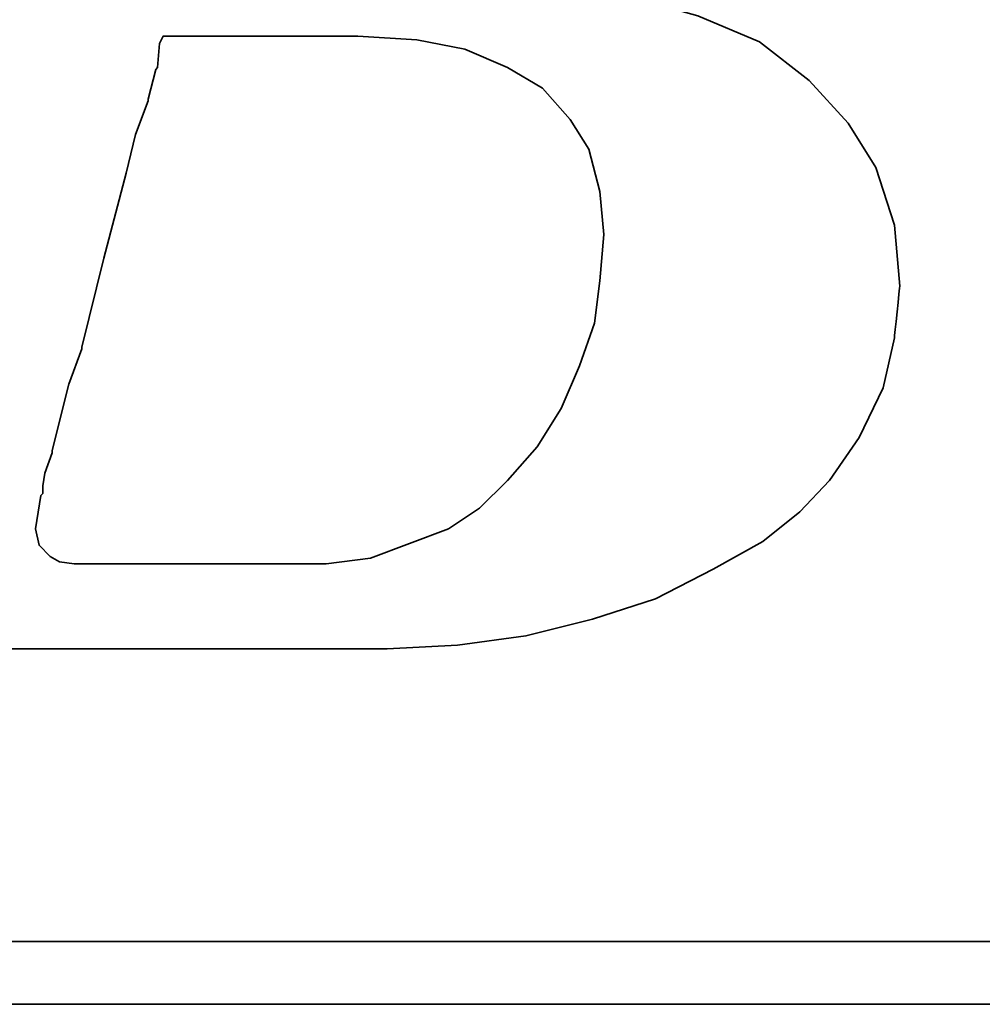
# Model space of a CAD drawing. Extents: x -595 to 1231, y -1825 to 101.
# Tile 22 of 64: x 73.68 to 75.48, y 41.08 to 42.91. Entities that reach past the tile are written whole.
import ezdxf

# ---------------------------------------------------------------- set-up
doc = ezdxf.new("R2010")
doc.units = 0
doc.header["$MEASUREMENT"] = 0
doc.layers.add('layer 1', color=7, linetype='CONTINUOUS')

msp = doc.modelspace()

# ---------------------------------------------------------------- linework, layer by layer
at = {"layer": 'layer 1', "color": 1, "lineweight": 35}
for points, knots in [([(73.2039, 42.0025), (73.2039, 42.0025), (73.1766, 41.9402), (73.1766, 41.9402), (73.1766, 41.9402), (73.1766, 41.9402), (73.173, 41.9334), (73.173, 41.9334), (73.173, 41.9334), (73.173, 41.9334), (73.173, 41.9298), (73.173, 41.9298), (73.173, 41.9298), (73.173, 41.9298), (73.1319, 41.8888), (73.1319, 41.8888), (73.1319, 41.8888), (73.1319, 41.8888), (73.1283, 41.8888), (73.1283, 41.8888), (73.1283, 41.8888), (73.1283, 41.8888), (73.1247, 41.8852), (73.1247, 41.8852), (73.1247, 41.8852), (73.1247, 41.8852), (73.0693, 41.8574), (73.0693, 41.8574), (73.0693, 41.8574), (73.0693, 41.8574), (73.0628, 41.8574), (73.0628, 41.8574), (73.0628, 41.8574), (73.0628, 41.8574), (73.0592, 41.8542), (73.0592, 41.8542), (73.0592, 41.8542), (73.0592, 41.8542), (72.9966, 41.847), (72.9966, 41.847), (72.9966, 41.847), (72.9966, 41.847), (72.9937, 41.847), (72.9937, 41.847), (72.9937, 41.847), (72.9937, 41.847), (72.9865, 41.847), (72.9865, 41.847), (72.9865, 41.847), (72.9865, 41.847), (72.9656, 41.847), (72.9656, 41.847), (72.9656, 41.847), (72.9656, 41.847), (72.9102, 41.847), (72.9102, 41.847), (72.9102, 41.847), (72.9102, 41.847), (72.8555, 41.847), (72.8555, 41.847), (72.8555, 41.847), (72.8555, 41.847), (72.8483, 41.847), (72.8483, 41.847), (72.8483, 41.847), (72.8483, 41.847), (72.8483, 41.8438), (72.8483, 41.8438), (72.8483, 41.8438), (72.8483, 41.8438), (72.8447, 41.8402), (72.8447, 41.8402), (72.8447, 41.8402), (72.8447, 41.8402), (72.831, 41.7887), (72.831, 41.7887), (72.831, 41.7887), (72.831, 41.7887), (72.8209, 41.7401), (72.8209, 41.7401), (72.8209, 41.7401), (72.8209, 41.7401), (72.8274, 41.7401), (72.8274, 41.7401), (72.8274, 41.7401), (72.8274, 41.7401), (72.8555, 41.7401), (72.8555, 41.7401), (72.8555, 41.7401), (72.8555, 41.7401), (72.9311, 41.7401), (72.9311, 41.7401), (72.9311, 41.7401), (72.9311, 41.7401), (73.0351, 41.7401), (73.0351, 41.7401), (73.0351, 41.7401), (73.0351, 41.7401), (73.1521, 41.7401), (73.1521, 41.7401), (73.1521, 41.7401), (73.1521, 41.7401), (73.2903, 41.7401), (73.2903, 41.7401), (73.2903, 41.7401), (73.2903, 41.7401), (73.574, 41.7401), (73.574, 41.7401), (73.574, 41.7401), (73.574, 41.7401), (73.8642, 41.7401), (73.8642, 41.7401), (73.8642, 41.7401), (73.8642, 41.7401), (74.0024, 41.7401), (74.0024, 41.7401), (74.0024, 41.7401), (74.0024, 41.7401), (74.1198, 41.7401), (74.1198, 41.7401), (74.1198, 41.7401), (74.1198, 41.7401), (74.2235, 41.7401), (74.2235, 41.7401), (74.2235, 41.7401), (74.2235, 41.7401), (74.2991, 41.7401), (74.2991, 41.7401), (74.2991, 41.7401), (74.2991, 41.7401), (74.3271, 41.7401), (74.3271, 41.7401), (74.3271, 41.7401), (74.3271, 41.7401), (74.348, 41.7401), (74.348, 41.7401), (74.348, 41.7401), (74.348, 41.7401), (74.3617, 41.7401), (74.3617, 41.7401), (74.3617, 41.7401), (74.3617, 41.7401), (74.3682, 41.7401), (74.3682, 41.7401), (74.3682, 41.7401), (74.3682, 41.7401), (74.4999, 41.7469), (74.4999, 41.7469), (74.4999, 41.7469), (74.4999, 41.7469), (74.6274, 41.7642), (74.6274, 41.7642), (74.6274, 41.7642), (74.6274, 41.7642), (74.7519, 41.7952), (74.7519, 41.7952), (74.7519, 41.7952), (74.7519, 41.7952), (74.8693, 41.8333), (74.8693, 41.8333), (74.8693, 41.8333), (74.8693, 41.8333), (74.9766, 41.8888), (74.9766, 41.8888), (74.9766, 41.8888), (74.9766, 41.8888), (75.0695, 41.9402), (75.0695, 41.9402), (75.0695, 41.9402), (75.0695, 41.9402), (75.1386, 41.9957), (75.1386, 41.9957), (75.1386, 41.9957), (75.1386, 41.9957), (75.194, 42.0544), (75.194, 42.0544), (75.194, 42.0544), (75.194, 42.0544), (75.2495, 42.1343), (75.2495, 42.1343), (75.2495, 42.1343), (75.2495, 42.1343), (75.2941, 42.2272), (75.2941, 42.2272), (75.2941, 42.2272), (75.2941, 42.2272), (75.315, 42.3208), (75.315, 42.3208), (75.315, 42.3208), (75.315, 42.3208), (75.3251, 42.4172), (75.3251, 42.4172), (75.3251, 42.4172), (75.3251, 42.4172), (75.315, 42.531), (75.315, 42.531), (75.315, 42.531), (75.315, 42.531), (75.2804, 42.6383), (75.2804, 42.6383), (75.2804, 42.6383), (75.2804, 42.6383), (75.2286, 42.7211), (75.2286, 42.7211), (75.2286, 42.7211), (75.2286, 42.7211), (75.1559, 42.801), (75.1559, 42.801), (75.1559, 42.801), (75.1559, 42.801), (75.063, 42.873), (75.063, 42.873), (75.063, 42.873), (75.063, 42.873), (74.9485, 42.9216), (74.9485, 42.9216), (74.9485, 42.9216), (74.9485, 42.9216), (74.8139, 42.9594), (74.8139, 42.9594), (74.8139, 42.9594), (74.8139, 42.9594), (74.6619, 42.9839), (74.6619, 42.9839), (74.6619, 42.9839), (74.6619, 42.9839), (74.4999, 43.0084), (74.4999, 43.0084), (74.4999, 43.0084), (74.4999, 43.0084), (74.6655, 43.0321), (74.6655, 43.0321), (74.6655, 43.0321), (74.6655, 43.0321), (74.762, 43.0458), (74.762, 43.0458), (74.762, 43.0458), (74.762, 43.0458), (74.8556, 43.0631), (74.8556, 43.0631), (74.8556, 43.0631), (74.8556, 43.0631), (74.9456, 43.0872), (74.9456, 43.0872), (74.9456, 43.0872), (74.9456, 43.0872), (75.0212, 43.1149), (75.0212, 43.1149), (75.0212, 43.1149), (75.0212, 43.1149), (75.0975, 43.1394), (75.0975, 43.1394), (75.0975, 43.1394), (75.0975, 43.1394), (75.1559, 43.174), (75.1559, 43.174), (75.1559, 43.174), (75.1559, 43.174), (75.2113, 43.2049), (75.2113, 43.2049), (75.2113, 43.2049), (75.2113, 43.2049), (75.2599, 43.2467), (75.2599, 43.2467), (75.2599, 43.2467), (75.2599, 43.2467), (75.3395, 43.3331), (75.3395, 43.3331), (75.3395, 43.3331), (75.3395, 43.3331), (75.3978, 43.4224), (75.3978, 43.4224), (75.3978, 43.4224), (75.3978, 43.4224), (75.4259, 43.5332), (75.4259, 43.5332), (75.4259, 43.5332), (75.4259, 43.5332), (75.4359, 43.6402), (75.4359, 43.6402), (75.4359, 43.6402), (75.4359, 43.6402), (75.4287, 43.7471), (75.4287, 43.7471), (75.4287, 43.7471), (75.4287, 43.7471), (75.3978, 43.8443), (75.3978, 43.8443), (75.3978, 43.8443), (75.3978, 43.8443), (75.3459, 43.9235), (75.3459, 43.9235), (75.3459, 43.9235), (75.3459, 43.9235), (75.2664, 44.0027), (75.2664, 44.0027), (75.2664, 44.0027), (75.2664, 44.0027), (75.1699, 44.0617), (75.1699, 44.0617), (75.1699, 44.0617), (75.1699, 44.0617), (75.0558, 44.1035), (75.0558, 44.1035), (75.0558, 44.1035), (75.0558, 44.1035), (74.9211, 44.1272), (74.9211, 44.1272), (74.9211, 44.1272), (74.9211, 44.1272), (74.762, 44.1409), (74.762, 44.1409), (74.762, 44.1409), (74.762, 44.1409), (74.7483, 44.1409), (74.7483, 44.1409), (74.7483, 44.1409), (74.7483, 44.1409), (74.7001, 44.1409), (74.7001, 44.1409), (74.7001, 44.1409), (74.7001, 44.1409), (74.631, 44.1409), (74.631, 44.1409), (74.631, 44.1409), (74.631, 44.1409), (74.541, 44.1409), (74.541, 44.1409), (74.541, 44.1409), (74.541, 44.1409), (74.4308, 44.1409), (74.4308, 44.1409), (74.4308, 44.1409), (74.4308, 44.1409), (74.3135, 44.1409), (74.3135, 44.1409), (74.3135, 44.1409), (74.3135, 44.1409), (74.0503, 44.1409), (74.0503, 44.1409), (74.0503, 44.1409), (74.0503, 44.1409), (73.7879, 44.1409), (73.7879, 44.1409), (73.7879, 44.1409), (73.7879, 44.1409), (73.6705, 44.1409), (73.6705, 44.1409), (73.6705, 44.1409), (73.6705, 44.1409), (73.5603, 44.1409), (73.5603, 44.1409), (73.5603, 44.1409), (73.5603, 44.1409), (73.4703, 44.1409), (73.4703, 44.1409), (73.4703, 44.1409), (73.4703, 44.1409), (73.398, 44.1409), (73.398, 44.1409), (73.398, 44.1409), (73.398, 44.1409), (73.3595, 44.1409), (73.3595, 44.1409), (73.3595, 44.1409), (73.3595, 44.1409), (73.3595, 44.1377), (73.3595, 44.1377), (73.3595, 44.1377), (73.3595, 44.1377), (73.3559, 44.1344), (73.3559, 44.1344), (73.3559, 44.1344), (73.3559, 44.1344), (73.3422, 44.079), (73.3422, 44.079), (73.3422, 44.079), (73.3422, 44.079), (73.3321, 44.0344), (73.3321, 44.0344), (73.3321, 44.0344), (73.3321, 44.0344), (73.4077, 44.0344), (73.4077, 44.0344), (73.4077, 44.0344), (73.4077, 44.0344), (73.4768, 44.0344), (73.4768, 44.0344), (73.4768, 44.0344), (73.4768, 44.0344), (73.4981, 44.0344), (73.4981, 44.0344), (73.4981, 44.0344), (73.4981, 44.0344), (73.5045, 44.0344), (73.5045, 44.0344), (73.5045, 44.0344), (73.5045, 44.0344), (73.5531, 44.0344), (73.5531, 44.0344), (73.5531, 44.0344), (73.5531, 44.0344), (73.5567, 44.0344), (73.5567, 44.0344), (73.5567, 44.0344), (73.5567, 44.0344), (73.5603, 44.0304), (73.5603, 44.0304), (73.5603, 44.0304), (73.5603, 44.0304), (73.5913, 44.0236), (73.5913, 44.0236), (73.5913, 44.0236), (73.5913, 44.0236), (73.6259, 44.0171), (73.6259, 44.0171), (73.6259, 44.0171), (73.6259, 44.0171), (73.6287, 44.0171), (73.6287, 44.0171), (73.6287, 44.0171), (73.6287, 44.0171), (73.6496, 44.0099), (73.6496, 44.0099), (73.6496, 44.0099), (73.6496, 44.0099), (73.6568, 44.0099), (73.6568, 44.0099), (73.6568, 44.0099), (73.6568, 44.0099), (73.6604, 44.0027), (73.6604, 44.0027), (73.6604, 44.0027), (73.6604, 44.0027), (73.6842, 43.975), (73.6842, 43.975), (73.6842, 43.975), (73.6842, 43.975), (73.6878, 43.9717), (73.6878, 43.9717), (73.6878, 43.9717), (73.6878, 43.9717), (73.6878, 43.9681), (73.6878, 43.9681), (73.6878, 43.9681), (73.6878, 43.9681), (73.7015, 43.9271), (73.7015, 43.9271), (73.7015, 43.9271), (73.7015, 43.9271), (73.7051, 43.9199), (73.7051, 43.9199), (73.7051, 43.9199), (73.7051, 43.9199), (73.7015, 43.9134), (73.7015, 43.9134), (73.7015, 43.9134), (73.7015, 43.9134), (73.6914, 43.8544), (73.6914, 43.8544), (73.6914, 43.8544), (73.6914, 43.8544), (73.6914, 43.8335), (73.6914, 43.8335), (73.6914, 43.8335), (73.6914, 43.8335), (73.6914, 43.8299), (73.6914, 43.8299), (73.6914, 43.8299), (73.6914, 43.8299), (73.6878, 43.827), (73.6878, 43.827), (73.6878, 43.827), (73.6878, 43.827), (73.6809, 43.8061), (73.6809, 43.8061), (73.6809, 43.8061), (73.6809, 43.8061), (73.6705, 43.7752), (73.6705, 43.7752), (73.6705, 43.7752), (73.6705, 43.7752), (73.6604, 43.7334), (73.6604, 43.7334), (73.6604, 43.7334), (73.6604, 43.7334), (73.646, 43.6852), (73.646, 43.6852), (73.646, 43.6852), (73.646, 43.6852), (73.6151, 43.5674), (73.6151, 43.5674), (73.6151, 43.5674), (73.6151, 43.5674), (73.5776, 43.4224), (73.5776, 43.4224), (73.5776, 43.4224), (73.5776, 43.4224), (73.5359, 43.2668), (73.5359, 43.2668), (73.5359, 43.2668), (73.5359, 43.2668), (73.4459, 42.9317), (73.4459, 42.9317), (73.4459, 42.9317), (73.4459, 42.9317), (73.3559, 42.5936), (73.3559, 42.5936), (73.3559, 42.5936), (73.3559, 42.5936), (73.3148, 42.4345), (73.3148, 42.4345), (73.3148, 42.4345), (73.3148, 42.4345), (73.2767, 42.2963), (73.2767, 42.2963), (73.2767, 42.2963), (73.2767, 42.2963), (73.2457, 42.1786), (73.2457, 42.1786), (73.2457, 42.1786), (73.2457, 42.1786), (73.2353, 42.1303), (73.2353, 42.1303), (73.2353, 42.1303), (73.2353, 42.1303), (73.2248, 42.0857), (73.2248, 42.0857), (73.2248, 42.0857), (73.2248, 42.0857), (73.2248, 42.0824), (73.2248, 42.0824), (73.2248, 42.0824), (73.2248, 42.0824), (73.2147, 42.0544), (73.2147, 42.0544), (73.2147, 42.0544), (73.2147, 42.0544), (73.2075, 42.0266), (73.2075, 42.0266), (73.2075, 42.0266), (73.2075, 42.0266), (73.2075, 42.0162), (73.2075, 42.0162), (73.2075, 42.0162), (73.2075, 42.0162), (73.2075, 42.0097), (73.2075, 42.0097), (73.2075, 42.0097), (73.2075, 42.0097), (73.2075, 42.0061), (73.2075, 42.0061), (73.2075, 42.0061), (73.2075, 42.0061), (73.2039, 42.0025), (73.2039, 42.0025)], [0, 0, 0, 0, 0.007194, 0.007194, 0.007194, 0.007194, 0.014388, 0.014388, 0.014388, 0.014388, 0.021583, 0.021583, 0.021583, 0.021583, 0.028777, 0.028777, 0.028777, 0.028777, 0.035971, 0.035971, 0.035971, 0.035971, 0.043165, 0.043165, 0.043165, 0.043165, 0.05036, 0.05036, 0.05036, 0.05036, 0.057554, 0.057554, 0.057554, 0.057554, 0.064748, 0.064748, 0.064748, 0.064748, 0.071942, 0.071942, 0.071942, 0.071942, 0.079137, 0.079137, 0.079137, 0.079137, 0.086331, 0.086331, 0.086331, 0.086331, 0.093525, 0.093525, 0.093525, 0.093525, 0.100719, 0.100719, 0.100719, 0.100719, 0.107914, 0.107914, 0.107914, 0.107914, 0.115108, 0.115108, 0.115108, 0.115108, 0.122302, 0.122302, 0.122302, 0.122302, 0.129496, 0.129496, 0.129496, 0.129496, 0.136691, 0.136691, 0.136691, 0.136691, 0.143885, 0.143885, 0.143885, 0.143885, 0.151079, 0.151079, 0.151079, 0.151079, 0.158273, 0.158273, 0.158273, 0.158273, 0.165468, 0.165468, 0.165468, 0.165468, 0.172662, 0.172662, 0.172662, 0.172662, 0.179856, 0.179856, 0.179856, 0.179856, 0.18705, 0.18705, 0.18705, 0.18705, 0.194245, 0.194245, 0.194245, 0.194245, 0.201439, 0.201439, 0.201439, 0.201439, 0.208633, 0.208633, 0.208633, 0.208633, 0.215827, 0.215827, 0.215827, 0.215827, 0.223022, 0.223022, 0.223022, 0.223022, 0.230216, 0.230216, 0.230216, 0.230216, 0.23741, 0.23741, 0.23741, 0.23741, 0.244604, 0.244604, 0.244604, 0.244604, 0.251799, 0.251799, 0.251799, 0.251799, 0.258993, 0.258993, 0.258993, 0.258993, 0.266187, 0.266187, 0.266187, 0.266187, 0.273381, 0.273381, 0.273381, 0.273381, 0.280576, 0.280576, 0.280576, 0.280576, 0.28777, 0.28777, 0.28777, 0.28777, 0.294964, 0.294964, 0.294964, 0.294964, 0.302158, 0.302158, 0.302158, 0.302158, 0.309353, 0.309353, 0.309353, 0.309353, 0.316547, 0.316547, 0.316547, 0.316547, 0.323741, 0.323741, 0.323741, 0.323741, 0.330935, 0.330935, 0.330935, 0.330935, 0.338129, 0.338129, 0.338129, 0.33813, 0.345324, 0.345324, 0.345324, 0.345324, 0.352518, 0.352518, 0.352518, 0.352518, 0.359712, 0.359712, 0.359712, 0.359712, 0.366906, 0.366906, 0.366906, 0.366906, 0.374101, 0.374101, 0.374101, 0.374101, 0.381295, 0.381295, 0.381295, 0.381295, 0.388489, 0.388489, 0.388489, 0.388489, 0.395683, 0.395683, 0.395683, 0.395683, 0.402878, 0.402878, 0.402878, 0.402878, 0.410072, 0.410072, 0.410072, 0.410072, 0.417266, 0.417266, 0.417266, 0.417266, 0.42446, 0.42446, 0.42446, 0.42446, 0.431655, 0.431655, 0.431655, 0.431655, 0.438849, 0.438849, 0.438849, 0.438849, 0.446043, 0.446043, 0.446043, 0.446043, 0.453237, 0.453237, 0.453237, 0.453237, 0.460432, 0.460432, 0.460432, 0.460432, 0.467626, 0.467626, 0.467626, 0.467626, 0.47482, 0.47482, 0.47482, 0.47482, 0.482014, 0.482014, 0.482014, 0.482014, 0.489209, 0.489209, 0.489209, 0.489209, 0.496403, 0.496403, 0.496403, 0.496403, 0.503597, 0.503597, 0.503597, 0.503597, 0.510791, 0.510791, 0.510791, 0.510791, 0.517986, 0.517986, 0.517986, 0.517986, 0.52518, 0.52518, 0.52518, 0.52518, 0.532374, 0.532374, 0.532374, 0.532374, 0.539568, 0.539568, 0.539568, 0.539568, 0.546763, 0.546763, 0.546763, 0.546763, 0.553957, 0.553957, 0.553957, 0.553957, 0.561151, 0.561151, 0.561151, 0.561151, 0.568345, 0.568345, 0.568345, 0.568345, 0.57554, 0.57554, 0.57554, 0.57554, 0.582734, 0.582734, 0.582734, 0.582734, 0.589928, 0.589928, 0.589928, 0.589928, 0.597122, 0.597122, 0.597122, 0.597122, 0.604317, 0.604317, 0.604317, 0.604317, 0.611511, 0.611511, 0.611511, 0.611511, 0.618705, 0.618705, 0.618705, 0.618705, 0.625899, 0.625899, 0.625899, 0.625899, 0.633094, 0.633094, 0.633094, 0.633094, 0.640288, 0.640288, 0.640288, 0.640288, 0.647482, 0.647482, 0.647482, 0.647482, 0.654676, 0.654676, 0.654676, 0.654676, 0.661871, 0.661871, 0.661871, 0.661871, 0.669065, 0.669065, 0.669065, 0.669065, 0.676259, 0.676259, 0.676259, 0.676259, 0.683453, 0.683453, 0.683453, 0.683453, 0.690647, 0.690647, 0.690647, 0.690647, 0.697842, 0.697842, 0.697842, 0.697842, 0.705036, 0.705036, 0.705036, 0.705036, 0.71223, 0.71223, 0.71223, 0.71223, 0.719424, 0.719424, 0.719424, 0.719424, 0.726619, 0.726619, 0.726619, 0.726619, 0.733813, 0.733813, 0.733813, 0.733813, 0.741007, 0.741007, 0.741007, 0.741007, 0.748201, 0.748201, 0.748201, 0.748201, 0.755396, 0.755396, 0.755396, 0.755396, 0.76259, 0.76259, 0.76259, 0.76259, 0.769784, 0.769784, 0.769784, 0.769784, 0.776978, 0.776978, 0.776978, 0.776978, 0.784173, 0.784173, 0.784173, 0.784173, 0.791367, 0.791367, 0.791367, 0.791367, 0.798561, 0.798561, 0.798561, 0.798561, 0.805755, 0.805755, 0.805755, 0.805755, 0.81295, 0.81295, 0.81295, 0.81295, 0.820144, 0.820144, 0.820144, 0.820144, 0.827338, 0.827338, 0.827338, 0.827338, 0.834532, 0.834532, 0.834532, 0.834532, 0.841727, 0.841727, 0.841727, 0.841727, 0.848921, 0.848921, 0.848921, 0.848921, 0.856115, 0.856115, 0.856115, 0.856115, 0.863309, 0.863309, 0.863309, 0.863309, 0.870504, 0.870504, 0.870504, 0.870504, 0.877698, 0.877698, 0.877698, 0.877698, 0.884892, 0.884892, 0.884892, 0.884892, 0.892086, 0.892086, 0.892086, 0.892086, 0.899281, 0.899281, 0.899281, 0.899281, 0.906475, 0.906475, 0.906475, 0.906475, 0.913669, 0.913669, 0.913669, 0.913669, 0.920863, 0.920863, 0.920863, 0.920863, 0.928058, 0.928058, 0.928058, 0.928058, 0.935252, 0.935252, 0.935252, 0.935252, 0.942446, 0.942446, 0.942446, 0.942446, 0.94964, 0.94964, 0.94964, 0.94964, 0.956835, 0.956835, 0.956835, 0.956835, 0.964029, 0.964029, 0.964029, 0.964029, 0.971223, 0.971223, 0.971223, 0.971223, 0.978417, 0.978417, 0.978417, 0.978417, 0.985612, 0.985612, 0.985612, 0.985612, 0.992806, 0.992806, 0.992806, 0.992806, 1, 1, 1, 1]), ([(73.7256, 42.0443), (73.7256, 42.0443), (73.7256, 42.0302), (73.7256, 42.0302), (73.7256, 42.0302), (73.7256, 42.0302), (73.7223, 42.0266), (73.7223, 42.0266), (73.7223, 42.0266), (73.7223, 42.0266), (73.7123, 41.9644), (73.7123, 41.9644), (73.7123, 41.9644), (73.7123, 41.9644), (73.7187, 41.9334), (73.7187, 41.9334), (73.7187, 41.9334), (73.7187, 41.9334), (73.7396, 41.9125), (73.7396, 41.9125), (73.7396, 41.9125), (73.7396, 41.9125), (73.7569, 41.9028), (73.7569, 41.9028), (73.7569, 41.9028), (73.7569, 41.9028), (73.7843, 41.8988), (73.7843, 41.8988), (73.7843, 41.8988), (73.7843, 41.8988), (73.8296, 41.8988), (73.8296, 41.8988), (73.8296, 41.8988), (73.8296, 41.8988), (73.8779, 41.8988), (73.8779, 41.8988), (73.8779, 41.8988), (73.8779, 41.8988), (73.8915, 41.8988), (73.8915, 41.8988), (73.8915, 41.8988), (73.8915, 41.8988), (73.9265, 41.8988), (73.9265, 41.8988), (73.9265, 41.8988), (73.9265, 41.8988), (74.0226, 41.8988), (74.0226, 41.8988), (74.0226, 41.8988), (74.0226, 41.8988), (74.1198, 41.8988), (74.1198, 41.8988), (74.1198, 41.8988), (74.1198, 41.8988), (74.1543, 41.8988), (74.1543, 41.8988), (74.1543, 41.8988), (74.1543, 41.8988), (74.1644, 41.8988), (74.1644, 41.8988), (74.1644, 41.8988), (74.1644, 41.8988), (74.2544, 41.8988), (74.2544, 41.8988), (74.2544, 41.8988), (74.2544, 41.8988), (74.3372, 41.9096), (74.3372, 41.9096), (74.3372, 41.9096), (74.3372, 41.9096), (74.4099, 41.937), (74.4099, 41.937), (74.4099, 41.937), (74.4099, 41.937), (74.4827, 41.9644), (74.4827, 41.9644), (74.4827, 41.9644), (74.4827, 41.9644), (74.541, 42.0025), (74.541, 42.0025), (74.541, 42.0025), (74.541, 42.0025), (74.5928, 42.0544), (74.5928, 42.0544), (74.5928, 42.0544), (74.5928, 42.0544), (74.6483, 42.117), (74.6483, 42.117), (74.6483, 42.117), (74.6483, 42.117), (74.6929, 42.189), (74.6929, 42.189), (74.6929, 42.189), (74.6929, 42.189), (74.7275, 42.2686), (74.7275, 42.2686), (74.7275, 42.2686), (74.7275, 42.2686), (74.7555, 42.3481), (74.7555, 42.3481), (74.7555, 42.3481), (74.7555, 42.3481), (74.7656, 42.4273), (74.7656, 42.4273), (74.7656, 42.4273), (74.7656, 42.4273), (74.7728, 42.5137), (74.7728, 42.5137), (74.7728, 42.5137), (74.7728, 42.5137), (74.7656, 42.5936), (74.7656, 42.5936), (74.7656, 42.5936), (74.7656, 42.5936), (74.7447, 42.6728), (74.7447, 42.6728), (74.7447, 42.6728), (74.7447, 42.6728), (74.7102, 42.7279), (74.7102, 42.7279), (74.7102, 42.7279), (74.7102, 42.7279), (74.6583, 42.7866), (74.6583, 42.7866), (74.6583, 42.7866), (74.6583, 42.7866), (74.5928, 42.8251), (74.5928, 42.8251), (74.5928, 42.8251), (74.5928, 42.8251), (74.5133, 42.8593), (74.5133, 42.8593), (74.5133, 42.8593), (74.5133, 42.8593), (74.424, 42.8766), (74.424, 42.8766), (74.424, 42.8766), (74.424, 42.8766), (74.3135, 42.8838), (74.3135, 42.8838), (74.3135, 42.8838), (74.3135, 42.8838), (74.3063, 42.8838), (74.3063, 42.8838), (74.3063, 42.8838), (74.3063, 42.8838), (74.2926, 42.8838), (74.2926, 42.8838), (74.2926, 42.8838), (74.2926, 42.8838), (74.2508, 42.8838), (74.2508, 42.8838), (74.2508, 42.8838), (74.2508, 42.8838), (74.1954, 42.8838), (74.1954, 42.8838), (74.1954, 42.8838), (74.1954, 42.8838), (74.1266, 42.8838), (74.1266, 42.8838), (74.1266, 42.8838), (74.1266, 42.8838), (74.0571, 42.8838), (74.0571, 42.8838), (74.0571, 42.8838), (74.0571, 42.8838), (73.988, 42.8838), (73.988, 42.8838), (73.988, 42.8838), (73.988, 42.8838), (73.9506, 42.8838), (73.9506, 42.8838), (73.9506, 42.8838), (73.9506, 42.8838), (73.9437, 42.8701), (73.9437, 42.8701), (73.9437, 42.8701), (73.9437, 42.8701), (73.9398, 42.8251), (73.9398, 42.8251), (73.9398, 42.8251), (73.9398, 42.8251), (73.9369, 42.8212), (73.9369, 42.8212), (73.9369, 42.8212), (73.9369, 42.8212), (73.9225, 42.7664), (73.9225, 42.7664), (73.9225, 42.7664), (73.9225, 42.7664), (73.9225, 42.7628), (73.9225, 42.7628), (73.9225, 42.7628), (73.9225, 42.7628), (73.8987, 42.7002), (73.8987, 42.7002), (73.8987, 42.7002), (73.8987, 42.7002), (73.8815, 42.6278), (73.8815, 42.6278), (73.8815, 42.6278), (73.8815, 42.6278), (73.8397, 42.4691), (73.8397, 42.4691), (73.8397, 42.4691), (73.8397, 42.4691), (73.7987, 42.3031), (73.7987, 42.3031), (73.7987, 42.3031), (73.7987, 42.3031), (73.7987, 42.2999), (73.7987, 42.2999), (73.7987, 42.2999), (73.7987, 42.2999), (73.7745, 42.2344), (73.7745, 42.2344), (73.7745, 42.2344), (73.7745, 42.2344), (73.7569, 42.1649), (73.7569, 42.1649), (73.7569, 42.1649), (73.7569, 42.1649), (73.7432, 42.1098), (73.7432, 42.1098), (73.7432, 42.1098), (73.7432, 42.1098), (73.7432, 42.1062), (73.7432, 42.1062), (73.7432, 42.1062), (73.7432, 42.1062), (73.7295, 42.068), (73.7295, 42.068), (73.7295, 42.068), (73.7295, 42.068), (73.7256, 42.0443), (73.7256, 42.0443)], [0, 0, 0, 0, 0.016949, 0.016949, 0.016949, 0.016949, 0.033898, 0.033898, 0.033898, 0.033898, 0.050847, 0.050847, 0.050847, 0.050847, 0.067797, 0.067797, 0.067797, 0.067797, 0.084746, 0.084746, 0.084746, 0.084746, 0.101695, 0.101695, 0.101695, 0.101695, 0.118644, 0.118644, 0.118644, 0.118644, 0.135593, 0.135593, 0.135593, 0.135593, 0.152542, 0.152542, 0.152542, 0.152542, 0.169492, 0.169492, 0.169492, 0.169492, 0.186441, 0.186441, 0.186441, 0.186441, 0.20339, 0.20339, 0.20339, 0.20339, 0.220339, 0.220339, 0.220339, 0.220339, 0.237288, 0.237288, 0.237288, 0.237288, 0.254237, 0.254237, 0.254237, 0.254237, 0.271186, 0.271186, 0.271186, 0.271186, 0.288136, 0.288136, 0.288136, 0.288136, 0.305085, 0.305085, 0.305085, 0.305085, 0.322034, 0.322034, 0.322034, 0.322034, 0.338983, 0.338983, 0.338983, 0.338983, 0.355932, 0.355932, 0.355932, 0.355932, 0.372881, 0.372881, 0.372881, 0.372881, 0.389831, 0.389831, 0.389831, 0.389831, 0.40678, 0.40678, 0.40678, 0.40678, 0.423729, 0.423729, 0.423729, 0.423729, 0.440678, 0.440678, 0.440678, 0.440678, 0.457627, 0.457627, 0.457627, 0.457627, 0.474576, 0.474576, 0.474576, 0.474576, 0.491525, 0.491525, 0.491525, 0.491525, 0.508475, 0.508475, 0.508475, 0.508475, 0.525424, 0.525424, 0.525424, 0.525424, 0.542373, 0.542373, 0.542373, 0.542373, 0.559322, 0.559322, 0.559322, 0.559322, 0.576271, 0.576271, 0.576271, 0.576271, 0.59322, 0.59322, 0.59322, 0.59322, 0.610169, 0.610169, 0.610169, 0.61017, 0.627119, 0.627119, 0.627119, 0.627119, 0.644068, 0.644068, 0.644068, 0.644068, 0.661017, 0.661017, 0.661017, 0.661017, 0.677966, 0.677966, 0.677966, 0.677966, 0.694915, 0.694915, 0.694915, 0.694915, 0.711864, 0.711864, 0.711864, 0.711864, 0.728814, 0.728814, 0.728814, 0.728814, 0.745763, 0.745763, 0.745763, 0.745763, 0.762712, 0.762712, 0.762712, 0.762712, 0.779661, 0.779661, 0.779661, 0.779661, 0.79661, 0.79661, 0.79661, 0.79661, 0.813559, 0.813559, 0.813559, 0.813559, 0.830508, 0.830508, 0.830508, 0.830508, 0.847458, 0.847458, 0.847458, 0.847458, 0.864407, 0.864407, 0.864407, 0.864407, 0.881356, 0.881356, 0.881356, 0.881356, 0.898305, 0.898305, 0.898305, 0.898305, 0.915254, 0.915254, 0.915254, 0.915254, 0.932203, 0.932203, 0.932203, 0.932203, 0.949153, 0.949153, 0.949153, 0.949153, 0.966102, 0.966102, 0.966102, 0.966102, 0.983051, 0.983051, 0.983051, 0.983051, 1, 1, 1, 1]), ([(93.4449, 41.626), (93.4449, 41.626), (93.4449, 41.2217), (93.4449, 41.2217), (93.4449, 41.2217), (93.4449, 41.2217), (93.4449, 41.194), (93.4449, 41.194), (93.4449, 41.194), (93.4449, 41.194), (93.4172, 41.194), (93.4172, 41.194), (93.4172, 41.194), (93.4172, 41.194), (69.7947, 41.194), (69.7947, 41.194), (69.7947, 41.194), (69.7947, 41.194), (69.7947, 41.0766), (69.7947, 41.0766), (69.7947, 41.0766), (69.7947, 41.0766), (94.4504, 41.0766), (94.4504, 41.0766), (94.4504, 41.0766), (94.4504, 41.0766), (93.4449, 41.626), (93.4449, 41.626)], [0, 0, 0, 0, 0.142857, 0.142857, 0.142857, 0.142857, 0.285714, 0.285714, 0.285714, 0.285714, 0.428571, 0.428571, 0.428571, 0.428571, 0.571429, 0.571429, 0.571429, 0.571429, 0.714286, 0.714286, 0.714286, 0.714286, 0.857143, 0.857143, 0.857143, 0.857143, 1, 1, 1, 1])]:
    msp.add_open_spline(points, degree=3, knots=knots, dxfattribs=at)

doc.saveas('drawing.dxf')
